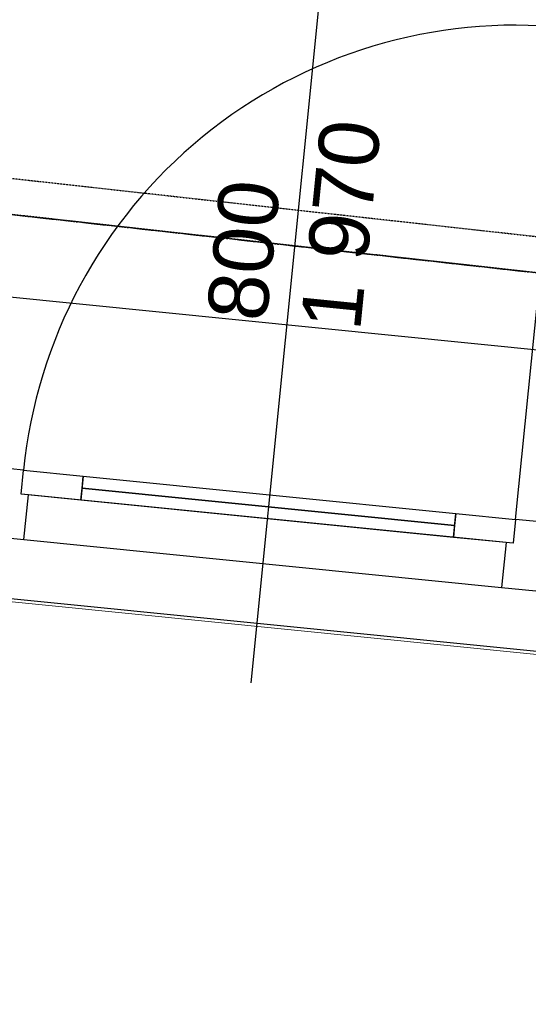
# Model space of a CAD drawing. Header units: millimetres. Extents: x -25972 to 4435, y -2839 to 20217.
# Tile 88 of 110: x -14357 to -13510, y 8229 to 9871. Entities that reach past the tile are written whole.
import ezdxf

# ---------------------------------------------------------------- set-up
doc = ezdxf.new("R2010")
doc.units = ezdxf.units.MM
doc.header["$MEASUREMENT"] = 0
doc.linetypes.add('Čerchovaná M', pattern=[4.5, 2.5, -0.85, 0.3, -0.85])
doc.linetypes.add('Čárkovaná S', pattern=[2.5, 1.5, -1])
for name, color, linetype in [('7._POHLED ZÁPADNÍ_2_3D prvky model', 7, 'Continuous'), ('7._POHLED ZÁPADNÍ_2_Nové_3D prvky fasada nove', 7, 'Continuous'), ('7._POHLED ZÁPADNÍ_2_Nové_3D prvky model', 7, 'Continuous'), ('7._POHLED ZÁPADNÍ_2_Nové_Otvory – Dveře', 7, 'Continuous'), ('7._POHLED ZÁPADNÍ_2_Nové_Otvory – Značky dveří', 7, 'Continuous'), ('7._POHLED ZÁPADNÍ_2_Otvory – Značky dveří', 7, 'Continuous')]:
    doc.layers.add(name, color=color, linetype=linetype)
doc.styles.add('GENEROVANÝ_STYL_1', font='txt')

msp = doc.modelspace()

# ---------------------------------------------------------------- linework, layer by layer
at = {"layer": '7._POHLED ZÁPADNÍ_2_3D prvky model', "color": 251, "linetype": 'Continuous', "lineweight": 20, "true_color": 0x6a6a6a, "flags": 128}
msp.add_lwpolyline([(-15534.1, 7635.7), (-13134.9, 7590.6), (-13114.1, 8774.3), (-15509.8, 9014.7)], close=True, dxfattribs=at)
at = {"layer": '7._POHLED ZÁPADNÍ_2_Nové_3D prvky fasada nove', "color": 1, "linetype": 'Čárkovaná S', "lineweight": 25}
for p, q in [((-14395.5, 9609.1), (-13226.6, 9479.5)), ((-13233.2, 9419.9), (-14402.1, 9549.5))]:
    msp.add_line(p, q, dxfattribs=at)
at = {"layer": '7._POHLED ZÁPADNÍ_2_Nové_3D prvky fasada nove', "color": 1, "linetype": 'Continuous', "lineweight": 25}
msp.add_line((-14461.7, 9556.1), (-13161.9, 9411.9), dxfattribs=at)
at = {"layer": '7._POHLED ZÁPADNÍ_2_Nové_3D prvky model', "color": 1, "linetype": 'Čerchovaná M', "lineweight": 25, "flags": 128}
msp.add_lwpolyline([(-14361.2, 10462.5), (-14461.7, 9556.1), (-13173.6, 9413.2), (-13073.1, 10319.7)], close=True, dxfattribs=at)
at = {"layer": '7._POHLED ZÁPADNÍ_2_Nové_Otvory – Dveře', "color": 1, "linetype": 'Continuous', "lineweight": 25}
for p, q in [((-13531.1, 9037.7), (-13448.8, 9857.5)), ((-14385.2, 9409.8), (-13439.9, 9314.9)), ((-14351, 9119.9), (-14413.7, 9126.2)), ((-14355, 9080.1), (-14351, 9119.9)), ((-14355, 9080.1), (-14351, 9119.9)), ((-14351, 9119.9), (-14251.5, 9109.9)), ((-14251.5, 9109.9), (-14255.5, 9070.1)), ((-14343, 9078.9), (-14355, 9080.1)), ((-14255.5, 9070.1), (-14355, 9080.1)), ((-14350.5, 9004.3), (-14343, 9078.9)), ((-13547, 8999.1), (-14343, 9078.9)), ((-14253.5, 9090), (-13632.6, 9027.7)), ((-13634.6, 9007.8), (-13630.6, 9047.6)), ((-13630.6, 9047.6), (-13531.1, 9037.7)), ((-13531.1, 9037.7), (-13535.1, 8997.9)), ((-13531.1, 9037.7), (-13535.1, 8997.9)), ((-13468.4, 9031.4), (-13531.1, 9037.7)), ((-14425.1, 9011.8), (-14350.5, 9004.3)), ((-14350.5, 9004.3), (-13554.5, 8924.4)), ((-13535.1, 8997.9), (-13634.6, 9007.8)), ((-13547, 8999.1), (-13554.5, 8924.4)), ((-13535.1, 8997.9), (-13547, 8999.1)), ((-13554.5, 8924.4), (-13479.9, 8916.9)), ((-14435.1, 8912.3), (-13489.9, 8817.4))]:
    msp.add_line(p, q, dxfattribs=at)
at = {"layer": '7._POHLED ZÁPADNÍ_2_Nové_Otvory – Dveře', "color": 1, "linetype": 'Continuous', "lineweight": 25, "flags": 128}
for points in [[(-14251.5, 9109.9), (-13630.6, 9047.6), (-13632.6, 9027.7), (-14253.5, 9090)], [(-14253.5, 9090), (-13632.6, 9027.7), (-13634.6, 9007.8), (-14255.5, 9070.1)]]:
    msp.add_lwpolyline(points, close=True, dxfattribs=at)
at = {"layer": '7._POHLED ZÁPADNÍ_2_Nové_Otvory – Dveře', "color": 1, "linetype": 'Continuous', "lineweight": 25}
msp.add_arc((-13531.1, 9037.7), 824, 84.2718, 174.2718, dxfattribs=at)
at = {"layer": '7._POHLED ZÁPADNÍ_2_Nové_Otvory – Značky dveří', "color": 1, "linetype": 'Continuous', "lineweight": 25}
msp.add_line((-13852.7, 9959.4), (-13972.5, 8765.4), dxfattribs=at)

# ---------------------------------------------------------------- texts
at = {"layer": '7._POHLED ZÁPADNÍ_2_Otvory – Značky dveří', "color": 1, "linetype": 'Continuous', "lineweight": 25, "char_height": 100, "rotation": 84.2718, "style": 'GENEROVANÝ_STYL_1'}
for s, insert, attachment_point in [('\\A1;{\\pql;\\pt0;\\fArial|b0|i0|c238|p38;1\xa0970}', (-13889.8, 9360.1), 1), ('\\A1;{\\pql;\\pt0;\\fArial|b0|i0|c238|p38;800}', (-13945.1, 9365.6), 7)]:
    msp.add_mtext(s, dxfattribs=dict(at, insert=insert, attachment_point=attachment_point))

doc.saveas('drawing.dxf')
